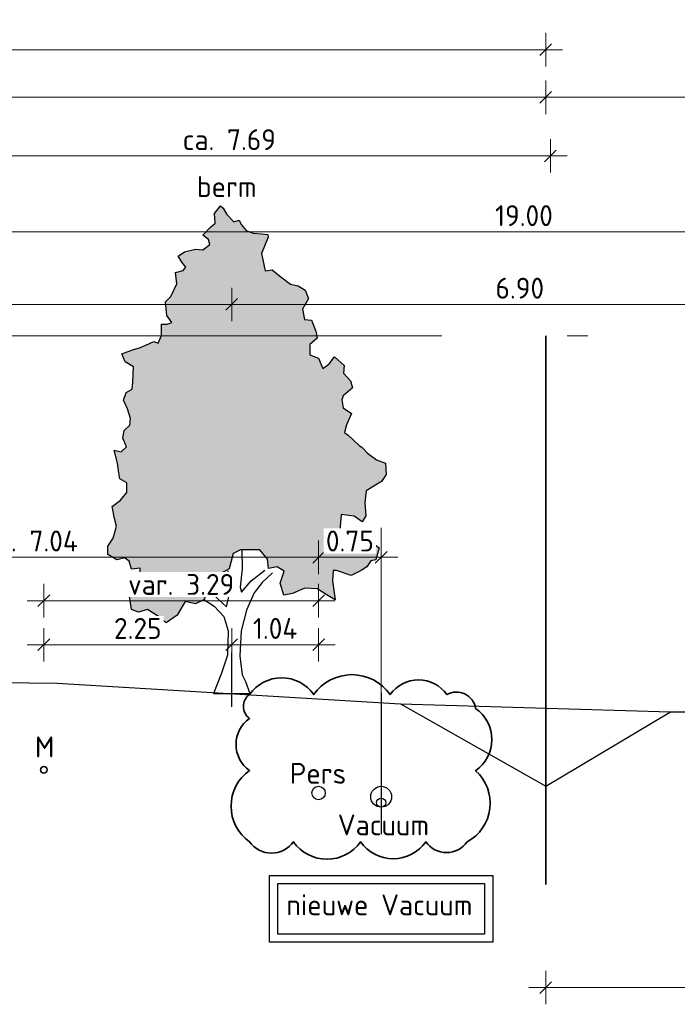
# Model space of a CAD drawing. Header units: metres. Extents: x 149234 to 159511, y 484155 to 486733.
# Tile 91 of 92: x 159437 to 159445, y 484429 to 484440. Entities that reach past the tile are written whole.
import ezdxf

# ---------------------------------------------------------------- set-up
doc = ezdxf.new("R2010")
doc.units = ezdxf.units.M
doc.linetypes.add('AL-NAP_LIJN', pattern=[15.25, 12, -1.5, 0.25, -1.5])
doc.linetypes.add('AM-AS', pattern=[16, 10, -2, 2, -2])
doc.layers.get('0').update_dxf_attribs({"lineweight": 25})
doc.layers.get('Defpoints').update_dxf_attribs({"color": 211, "lineweight": 25})
for name, color, linetype, lineweight in [('N-WE-AM-AS_WEG_GEBIEDSONTSLUITINGSWEG-G', 10, 'AM-AS', 18), ('N-WE-GR-BOOM-1e-A', 90, 'Continuous', 25), ('N-WE-GR-BOOM-1e-SD', 90, 'Continuous', 25), ('N-WE-KG-GRENS_PERCEEL-G', 150, 'KG-PERCEEL', 35), ('N-WE-VH-KANTVERHARDING-G', 7, 'Continuous', 30), ('X-XX-AL-M', 7, 'Continuous', 18), ('X-XX-AL-NAP-G', 7, 'AL-NAP_LIJN', 18), ('X-XX-AL-PROFIEL-B-G', 7, 'Continuous', 25), ('X-XX-AL-PROFIEL-N-G', 7, 'Continuous', 35), ('X-XX-AL-PROFIELEN_NIEUWE-G', 7, 'Continuous', 35), ('X-XX-AL-REFERENTIE-S', 7, 'Continuous', 25), ('X-XX-AL-T25', 7, 'Continuous', 25)]:
    doc.layers.add(name, color=color, linetype=linetype, lineweight=lineweight)
doc.layers.add('N-WE-GR-BOOM-MEERSTAMMINGE BOOM-SD', color=7, linetype='Continuous', lineweight=30, true_color=0x5f7f00)
doc.layers.add('N-WE-RI-VACUUMLEIDING-G', color=1, linetype='RI-VACUUM', lineweight=35, true_color=0xff0000)
doc.layers.add('X-XX-AL-RAAKVLAK-BOOM-KL-Opmerkingen-G', color=7, linetype='Continuous', lineweight=35, true_color=0xff2e2e, transparency=0.5)
doc.styles.add('NLCS-ISO-M100-T25', font='NLCS-ISO.ttf')
doc.styles.get("Standard").update_dxf_attribs({"font": 'NLCS-ISO.ttf'})
doc.linetypes.add('KG-PERCEEL', pattern='A,5.5,-2,["P",Standard,S=1.8,R=0,X=-0.5,Y=-0.9],-2,5.5,-2,[5,NLCS.shx,S=0.75,R=0,X=0,Y=0],-2', length=19)
doc.linetypes.add('RI-VACUUM', pattern='A,7,-2,["V",Standard,S=1.8,R=0,X=-0.5,Y=-0.9],-2,7,-2,[102,NLCS.shx,S=1,R=180,X=0,Y=0],-2', length=22)
doc.dimstyles.new('NLCS-M100-T25-SCHRAP-X_L2_H1', dxfattribs={"dimscale": 0.1, "dimtxt": 2.5, "dimasz": 1.4, "dimexe": 2, "dimexo": 2, "dimgap": 0.7, "dimtad": 1, "dimzin": 0, "dimdsep": 46, "dimtxsty": 'NLCS-ISO-M100-T25', "dimblk": 'OBLIQUE', "dimcen": 0, "dimdle": 2, "dimclrd": 256, "dimclre": 256, "dimclrt": 256, "dimadec": 1, "dimazin": 0, "dimtfac": 1, "dimtofl": 0, "dimtmove": 1, "dimatfit": 0, "dimldrblk": 'OBLIQUE', "dimfxl": 2, "dimfxlon": 1, "dimtfill": 1, "dimtfillclr": 254, "dimtolj": 1, "dimtzin": 0, "dimlwd": 18, "dimlwe": 18, "dimarcsym": 0})

# ---------------------------------------------------------------- blocks, each defined once
blk = doc.blocks.new('_Oblique')
at = {"color": 0, "linetype": 'ByBlock', "lineweight": -2}
blk.add_line((-0.5, -0.5), (0.5, 0.5), dxfattribs=at)
blk = doc.blocks.new('*D249')
at = {"layer": 'Defpoints', "color": 0, "transparency": 16777216}
for p in [(159443.5238308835, 484439.4165336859), (159425.4838308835, 484436.5593473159), (159443.5238308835, 484436.559347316)]:
    blk.add_point(p, dxfattribs=at)
at = {"layer": 'X-XX-AL-M', "linetype": 'Continuous', "lineweight": 18, "transparency": 16777216}
for p, q in [((159425.4838308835, 484439.2165336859), (159425.4838308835, 484439.6165336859)), ((159443.5238308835, 484439.2165336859), (159443.5238308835, 484439.6165336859)), ((159425.2838308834, 484439.4165336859), (159443.7238308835, 484439.4165336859))]:
    blk.add_line(p, q, dxfattribs=at)
at = {"layer": 'X-XX-AL-M', "lineweight": 18, "transparency": 16777216, "xscale": 0.14, "yscale": 0.14, "zscale": 0.14, "rotation": 180}
blk.add_blockref('_Oblique', (159425.4838308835, 484439.4165336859), dxfattribs=at)
at = {"layer": 'X-XX-AL-M', "lineweight": 18, "transparency": 16777216, "xscale": 0.14, "yscale": 0.14, "zscale": 0.14}
blk.add_blockref('_Oblique', (159443.5238308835, 484439.4165336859), dxfattribs=at)
at = {"layer": 'X-XX-AL-M', "transparency": 16777216, "insert": (159434.5038308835, 484439.6365336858), "char_height": 0.25, "attachment_point": 5, "style": 'NLCS-ISO-M100-T25', "bg_fill": 3, "box_fill_scale": 1.1, "bg_fill_color": 256, "bg_fill_true_color": 13158600, "bg_fill_transparency": 0}
blk.add_mtext('\\A1;var. 18.04 (RVB)', dxfattribs=at)
blk = doc.blocks.new('*D254')
at = {"layer": 'Defpoints', "color": 0, "transparency": 16777216}
for p in [(159443.5809361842, 484438.7150421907), (159435.8888308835, 484432.4271799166), (159443.5809361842, 484432.154610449)]:
    blk.add_point(p, dxfattribs=at)
at = {"layer": 'X-XX-AL-M', "linetype": 'Continuous', "lineweight": 18, "transparency": 16777216}
for p, q in [((159435.8888308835, 484438.5150421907), (159435.8888308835, 484438.9150421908)), ((159443.5809361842, 484438.5150421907), (159443.5809361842, 484438.9150421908)), ((159435.6888308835, 484438.7150421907), (159443.7809361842, 484438.7150421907))]:
    blk.add_line(p, q, dxfattribs=at)
at = {"layer": 'X-XX-AL-M', "lineweight": 18, "transparency": 16777216, "xscale": 0.14, "yscale": 0.14, "zscale": 0.14, "rotation": 180}
blk.add_blockref('_Oblique', (159435.8888308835, 484438.7150421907), dxfattribs=at)
at = {"layer": 'X-XX-AL-M', "lineweight": 18, "transparency": 16777216, "xscale": 0.14, "yscale": 0.14, "zscale": 0.14}
blk.add_blockref('_Oblique', (159443.5809361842, 484438.7150421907), dxfattribs=at)
at = {"layer": 'X-XX-AL-M', "transparency": 16777216, "insert": (159439.7348835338, 484438.9100421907), "char_height": 0.25, "attachment_point": 5, "style": 'NLCS-ISO-M100-T25', "bg_fill": 3, "box_fill_scale": 1.1, "bg_fill_color": 256, "bg_fill_true_color": 13158600, "bg_fill_transparency": 0}
blk.add_mtext('\\A1;ca. 7.69', dxfattribs=at)
blk = doc.blocks.new('*D238')
at = {"layer": 'Defpoints', "color": 0, "transparency": 16777216}
for p in [(159443.5238308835, 484439.9868107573), (159416.4238308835, 484436.5593473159), (159443.5238308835, 484436.559347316)]:
    blk.add_point(p, dxfattribs=at)
at = {"layer": 'X-XX-AL-M', "linetype": 'Continuous', "lineweight": 18, "transparency": 16777216}
for p, q in [((159416.4238308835, 484439.7868107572), (159416.4238308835, 484440.1868107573)), ((159443.5238308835, 484439.7868107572), (159443.5238308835, 484440.1868107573)), ((159416.2238308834, 484439.9868107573), (159443.7238308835, 484439.9868107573))]:
    blk.add_line(p, q, dxfattribs=at)
at = {"layer": 'X-XX-AL-M', "lineweight": 18, "transparency": 16777216, "xscale": 0.14, "yscale": 0.14, "zscale": 0.14, "rotation": 180}
blk.add_blockref('_Oblique', (159416.4238308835, 484439.9868107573), dxfattribs=at)
at = {"layer": 'X-XX-AL-M', "lineweight": 18, "transparency": 16777216, "xscale": 0.14, "yscale": 0.14, "zscale": 0.14}
blk.add_blockref('_Oblique', (159443.5238308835, 484439.9868107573), dxfattribs=at)
at = {"layer": 'X-XX-AL-M', "transparency": 16777216, "insert": (159429.9738308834, 484440.1818107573), "char_height": 0.25, "attachment_point": 5, "style": 'NLCS-ISO-M100-T25', "bg_fill": 3, "box_fill_scale": 1.1, "bg_fill_color": 256, "bg_fill_true_color": 13158600, "bg_fill_transparency": 0}
blk.add_mtext('\\A1;27.10', dxfattribs=at)
blk = doc.blocks.new('*D256')
at = {"layer": 'Defpoints', "color": 0, "transparency": 16777216}
for p in [(159433.7638308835, 484436.2271799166), (159440.8038308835, 484433.9101878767), (159440.8038308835, 484431.0093473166)]:
    blk.add_point(p, dxfattribs=at)
at = {"layer": 'X-XX-AL-M', "linetype": 'Continuous', "lineweight": 18, "transparency": 16777216}
for p, q in [((159433.7638308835, 484434.1101878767), (159433.7638308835, 484433.7101878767)), ((159440.8038308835, 484433.7101878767), (159440.8038308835, 484434.1101878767)), ((159433.5638308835, 484433.9101878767), (159441.0038308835, 484433.9101878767))]:
    blk.add_line(p, q, dxfattribs=at)
at = {"layer": 'X-XX-AL-M', "lineweight": 18, "transparency": 16777216, "xscale": 0.14, "yscale": 0.14, "zscale": 0.14, "rotation": 180}
blk.add_blockref('_Oblique', (159433.7638308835, 484433.9101878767), dxfattribs=at)
at = {"layer": 'X-XX-AL-M', "lineweight": 18, "transparency": 16777216, "xscale": 0.14, "yscale": 0.14, "zscale": 0.14}
blk.add_blockref('_Oblique', (159440.8038308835, 484433.9101878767), dxfattribs=at)
at = {"layer": 'X-XX-AL-M', "transparency": 16777216, "insert": (159437.2838308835, 484434.1051878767), "char_height": 0.25, "attachment_point": 5, "style": 'NLCS-ISO-M100-T25', "bg_fill": 3, "box_fill_scale": 1.1, "bg_fill_color": 256, "bg_fill_true_color": 13158600, "bg_fill_transparency": 0}
blk.add_mtext('\\A1;var. 7.04', dxfattribs=at)
blk = doc.blocks.new('*D257')
at = {"layer": 'Defpoints', "color": 0, "transparency": 16777216}
for p in [(159441.5538308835, 484431.4397168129), (159440.8038308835, 484431.0093473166)]:
    blk.add_point(p, dxfattribs=at)
at = {"layer": 'X-XX-AL-M', "linetype": 'Continuous', "lineweight": 18, "transparency": 16777216}
for p, q in [((159440.8038308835, 484433.7101878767), (159440.8038308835, 484434.1101878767)), ((159441.5538308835, 484433.7101878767), (159441.5538308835, 484434.1101878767)), ((159440.6038308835, 484433.9101878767), (159441.7538308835, 484433.9101878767))]:
    blk.add_line(p, q, dxfattribs=at)
at = {"layer": 'X-XX-AL-M', "lineweight": 18, "transparency": 16777216, "xscale": 0.14, "yscale": 0.14, "zscale": 0.14, "rotation": 180}
blk.add_blockref('_Oblique', (159440.8038308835, 484433.9101878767), dxfattribs=at)
at = {"layer": 'X-XX-AL-M', "lineweight": 18, "transparency": 16777216, "xscale": 0.14, "yscale": 0.14, "zscale": 0.14}
blk.add_blockref('_Oblique', (159441.5538308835, 484433.9101878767), dxfattribs=at)
at = {"layer": 'X-XX-AL-M', "transparency": 16777216, "insert": (159441.1788308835, 484434.1051878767), "char_height": 0.25, "attachment_point": 5, "style": 'NLCS-ISO-M100-T25', "bg_fill": 3, "box_fill_scale": 1.1, "bg_fill_color": 256, "bg_fill_true_color": 13158600, "bg_fill_transparency": 0}
blk.add_mtext('\\A1;0.75', dxfattribs=at)
at = {"layer": 'Defpoints', "color": 0, "transparency": 16777216}
blk.add_point((159441.5538308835, 484433.9101878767), dxfattribs=at)
blk = doc.blocks.new('*D262')
at = {"layer": 'Defpoints', "color": 0, "transparency": 16777216}
for p in [(159440.8038308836, 484433.390586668), (159437.5138308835, 484431.4067309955), (159440.8038308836, 484431.1687278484)]:
    blk.add_point(p, dxfattribs=at)
at = {"layer": 'X-XX-AL-M', "linetype": 'Continuous', "lineweight": 18, "transparency": 16777216}
for p, q in [((159437.5138308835, 484433.190586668), (159437.5138308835, 484433.5905866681)), ((159440.8038308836, 484433.190586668), (159440.8038308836, 484433.5905866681)), ((159437.3138308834, 484433.390586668), (159441.0038308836, 484433.390586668))]:
    blk.add_line(p, q, dxfattribs=at)
at = {"layer": 'X-XX-AL-M', "lineweight": 18, "transparency": 16777216, "xscale": 0.14, "yscale": 0.14, "zscale": 0.14, "rotation": 180}
blk.add_blockref('_Oblique', (159437.5138308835, 484433.390586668), dxfattribs=at)
at = {"layer": 'X-XX-AL-M', "lineweight": 18, "transparency": 16777216, "xscale": 0.14, "yscale": 0.14, "zscale": 0.14}
blk.add_blockref('_Oblique', (159440.8038308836, 484433.390586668), dxfattribs=at)
at = {"layer": 'X-XX-AL-M', "transparency": 16777216, "insert": (159439.1588308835, 484433.5855866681), "char_height": 0.25, "attachment_point": 5, "style": 'NLCS-ISO-M100-T25', "bg_fill": 3, "box_fill_scale": 1.1, "bg_fill_color": 256, "bg_fill_true_color": 13158600, "bg_fill_transparency": 0}
blk.add_mtext('\\A1;var. 3.29', dxfattribs=at)
blk = doc.blocks.new('*D317')
at = {"layer": 'Defpoints', "color": 0, "transparency": 16777216}
for p in [(159443.5238308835, 484429.9923252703), (159452.7638308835, 484429.9923252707), (159452.7638308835, 484428.7590324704)]:
    blk.add_point(p, dxfattribs=at)
at = {"layer": 'N-WE-RI-VACUUMLEIDING-G', "linetype": 'Continuous', "lineweight": 18, "transparency": 16777216}
for p, q in [((159443.5238308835, 484428.9590324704), (159443.5238308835, 484428.5590324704)), ((159452.7638308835, 484428.9590324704), (159452.7638308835, 484428.5590324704)), ((159443.3238308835, 484428.7590324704), (159452.9638308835, 484428.7590324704))]:
    blk.add_line(p, q, dxfattribs=at)
at = {"layer": 'N-WE-RI-VACUUMLEIDING-G', "lineweight": 18, "transparency": 16777216, "xscale": 0.14, "yscale": 0.14, "zscale": 0.14, "rotation": 180}
blk.add_blockref('_Oblique', (159443.5238308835, 484428.7590324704), dxfattribs=at)
at = {"layer": 'N-WE-RI-VACUUMLEIDING-G', "lineweight": 18, "transparency": 16777216, "xscale": 0.14, "yscale": 0.14, "zscale": 0.14}
blk.add_blockref('_Oblique', (159452.7638308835, 484428.7590324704), dxfattribs=at)
at = {"layer": 'N-WE-RI-VACUUMLEIDING-G', "transparency": 16777216, "insert": (159448.1438308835, 484428.9915324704), "char_height": 0.25, "attachment_point": 5, "style": 'NLCS-ISO-M100-T25', "bg_fill": 3, "box_fill_scale": 1.1, "bg_fill_color": 256, "bg_fill_true_color": 13158600, "bg_fill_transparency": 0}
blk.add_mtext('\\A1;Grond aankoop', dxfattribs=at)
blk = doc.blocks.new('*D316')
at = {"layer": 'Defpoints', "color": 0, "transparency": 16777216}
for p in [(159452.7638308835, 484439.4165336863), (159443.5238308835, 484436.559347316), (159452.7638308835, 484436.5593473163)]:
    blk.add_point(p, dxfattribs=at)
at = {"layer": 'X-XX-AL-PROFIELEN_NIEUWE-G', "linetype": 'Continuous', "lineweight": 18, "transparency": 16777216}
for p, q in [((159443.5238308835, 484439.2165336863), (159443.5238308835, 484439.6165336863)), ((159452.7638308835, 484439.2165336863), (159452.7638308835, 484439.6165336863)), ((159443.3238308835, 484439.4165336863), (159452.9638308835, 484439.4165336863))]:
    blk.add_line(p, q, dxfattribs=at)
at = {"layer": 'X-XX-AL-PROFIELEN_NIEUWE-G', "lineweight": 18, "transparency": 16777216, "xscale": 0.14, "yscale": 0.14, "zscale": 0.14, "rotation": 180}
blk.add_blockref('_Oblique', (159443.5238308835, 484439.4165336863), dxfattribs=at)
at = {"layer": 'X-XX-AL-PROFIELEN_NIEUWE-G', "lineweight": 18, "transparency": 16777216, "xscale": 0.14, "yscale": 0.14, "zscale": 0.14}
blk.add_blockref('_Oblique', (159452.7638308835, 484439.4165336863), dxfattribs=at)
at = {"layer": 'X-XX-AL-PROFIELEN_NIEUWE-G', "transparency": 16777216, "insert": (159448.1438308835, 484439.6115336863), "char_height": 0.25, "attachment_point": 5, "style": 'NLCS-ISO-M100-T25', "bg_fill": 3, "box_fill_scale": 1.1, "bg_fill_color": 256, "bg_fill_true_color": 13158600, "bg_fill_transparency": 0}
blk.add_mtext('\\A1;var. 9.24', dxfattribs=at)
blk = doc.blocks.new('*D318')
at = {"layer": 'Defpoints', "color": 0, "transparency": 16777216}
for p in [(159452.7638308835, 484437.8056865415), (159433.7638308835, 484436.5593473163), (159452.7638308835, 484436.5593473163)]:
    blk.add_point(p, dxfattribs=at)
at = {"layer": 'X-XX-AL-M', "linetype": 'Continuous', "lineweight": 18, "transparency": 16777216}
for p, q in [((159433.7638308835, 484437.6056865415), (159433.7638308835, 484438.0056865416)), ((159452.7638308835, 484437.6056865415), (159452.7638308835, 484438.0056865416)), ((159433.5638308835, 484437.8056865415), (159452.9638308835, 484437.8056865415))]:
    blk.add_line(p, q, dxfattribs=at)
at = {"layer": 'X-XX-AL-M', "lineweight": 18, "transparency": 16777216, "xscale": 0.14, "yscale": 0.14, "zscale": 0.14, "rotation": 180}
blk.add_blockref('_Oblique', (159433.7638308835, 484437.8056865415), dxfattribs=at)
at = {"layer": 'X-XX-AL-M', "lineweight": 18, "transparency": 16777216, "xscale": 0.14, "yscale": 0.14, "zscale": 0.14}
blk.add_blockref('_Oblique', (159452.7638308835, 484437.8056865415), dxfattribs=at)
at = {"layer": 'X-XX-AL-M', "transparency": 16777216, "insert": (159443.2638308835, 484438.0006865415), "char_height": 0.25, "attachment_point": 5, "style": 'NLCS-ISO-M100-T25', "bg_fill": 3, "box_fill_scale": 1.1, "bg_fill_color": 256, "bg_fill_true_color": 13158600, "bg_fill_transparency": 0}
blk.add_mtext('\\A1;19.00', dxfattribs=at)
blk = doc.blocks.new('SGR-BOOM_S01_V_ZIJ-D')
at = {"layer": 'N-WE-GR-BOOM-1e-A', "transparency": 33554585}
h = blk.add_hatch(color=256, dxfattribs=at)
h.dxf.hatch_style = 1
h.set_gradient(color1=(88, 186, 72), tint=1)
h.paths.add_polyline_path([(-1.055560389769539, 11.49581956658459), (-0.8744895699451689, 11.67974851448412), (-0.7916092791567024, 11.62152296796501), (-0.6844891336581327, 11.47517542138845), (-0.4770118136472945, 11.29428899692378), (-0.3124959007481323, 11.33678941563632), (-0.2527951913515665, 11.23128272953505), (-0.1045114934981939, 11.09114496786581), (0.102043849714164, 11.02800040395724), (0.3494400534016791, 11.01227527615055), (0.5380114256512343, 10.99020206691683), (0.5561336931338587, 10.93146943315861), (0.3531740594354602, 10.53542074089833), (0.4623686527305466, 10.12415400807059), (0.6682325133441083, 10.14931583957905), (0.8930945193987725, 10.00389026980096), (1.22438518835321, 9.800423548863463), (1.454304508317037, 9.761011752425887), (1.661136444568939, 9.662544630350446), (1.76283048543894, 9.457280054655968), (1.582266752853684, 9.20859308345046), (1.64307383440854, 8.9617961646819), (1.849306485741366, 8.939861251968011), (1.975009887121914, 8.675910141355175), (2.017510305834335, 8.511394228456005), (1.794953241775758, 8.362465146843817), (1.796889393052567, 8.11520723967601), (2.06245396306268, 8.034862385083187), (2.188019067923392, 7.788572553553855), (2.375576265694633, 7.896015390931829), (2.539124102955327, 8.062144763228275), (2.829205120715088, 7.858355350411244), (2.807131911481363, 7.669783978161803), (3.014609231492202, 7.488897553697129), (3.08065802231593, 7.324566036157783), (2.793665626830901, 7.13392021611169), (2.753239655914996, 7.033516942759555), (2.795924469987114, 6.84545265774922), (3.044288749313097, 6.706098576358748), (2.899231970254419, 6.434139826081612), (2.841790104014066, 6.251178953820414), (2.942377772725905, 6.187204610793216), (3.273991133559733, 5.942528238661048), (3.356733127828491, 5.901963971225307), (3.52267810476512, 5.761964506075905), (3.794775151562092, 5.599246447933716), (4.06033972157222, 5.518901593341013), (4.086008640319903, 5.24827970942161), (3.94012208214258, 5.082288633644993), (3.488567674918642, 4.855029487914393), (3.449616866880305, 4.566239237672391), (3.475608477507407, 4.254407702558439), (3.37074717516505, 4.112287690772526), (3.122382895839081, 4.251641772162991), (2.733512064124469, 4.289808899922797), (2.695344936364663, 3.900938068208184), (2.902361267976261, 3.778922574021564), (3.067061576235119, 3.797874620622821), (3.315794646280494, 3.611423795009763), (3.481739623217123, 3.471424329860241), (3.769561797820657, 3.556102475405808), (3.870149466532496, 3.49212813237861), (3.772327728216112, 3.202876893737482), (3.625288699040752, 3.184063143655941), (3.502812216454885, 3.035917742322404), (3.338618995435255, 2.952207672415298), (3.033458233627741, 2.826181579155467), (2.59684527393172, 2.946399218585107), (2.496764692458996, 2.945615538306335), (2.475152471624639, 2.698173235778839), (2.561121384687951, 2.245512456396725), (2.336582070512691, 2.349728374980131), (2.023275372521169, 2.512123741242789), (1.652250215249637, 2.526880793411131), (1.282331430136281, 2.400347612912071), (1.017734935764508, 2.357063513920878), (0.9095084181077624, 2.644701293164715), (1.030878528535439, 2.93413692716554), (0.8240004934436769, 3.038491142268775), (0.559403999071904, 2.995207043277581), (0.5341038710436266, 3.218732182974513), (0.3027093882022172, 3.446530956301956), (-0.2742257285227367, 3.442013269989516), (-0.4972898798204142, 3.35784221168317), (-0.6180146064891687, 2.985987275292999), (-0.9055140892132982, 2.860099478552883), (-1.19347456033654, 2.793082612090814), (-1.315351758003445, 2.568405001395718), (-1.354118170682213, 2.256066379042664), (-1.624140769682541, 2.153865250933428), (-1.930730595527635, 2.210339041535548), (-2.175406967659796, 1.878725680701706), (-2.503655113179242, 1.693644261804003), (-2.669461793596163, 1.815982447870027), (-3.065510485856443, 2.018942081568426), (-3.32992258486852, 1.952109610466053), (-3.53647792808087, 2.015254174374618), (-3.622124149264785, 2.426705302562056), (-3.376157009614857, 2.593480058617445), (-3.277828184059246, 2.817973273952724), (-3.2793033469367, 3.006360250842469), (-3.544038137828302, 2.980737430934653), (-3.61027132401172, 3.168617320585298), (-3.752206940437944, 3.249930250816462), (-3.981480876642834, 3.206922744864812), (-4.24736813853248, 3.328477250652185), (-4.248981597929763, 3.534525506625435), (-4.085618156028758, 3.72420325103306), (-3.987796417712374, 4.013454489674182), (-4.048096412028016, 4.195493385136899), (-4.115113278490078, 4.483453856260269), (-3.869007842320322, 4.632567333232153), (-3.682049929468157, 4.816542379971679), (-3.683847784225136, 5.046139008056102), (-3.890679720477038, 5.144606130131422), (-3.933364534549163, 5.332670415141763), (-3.958341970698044, 5.514985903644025), (-4.060865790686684, 5.826218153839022), (-3.854494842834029, 5.786621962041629), (-3.690624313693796, 5.911541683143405), (-3.798205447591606, 6.116760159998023), (-3.758424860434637, 6.299582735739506), (-3.594554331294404, 6.424502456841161), (-3.572296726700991, 6.58952545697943), (-3.656513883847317, 6.818476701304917), (-3.781756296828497, 7.023556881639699), (-3.700766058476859, 7.206702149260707), (-3.518911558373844, 7.290550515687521), (-3.496653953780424, 7.45557351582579), (-3.481896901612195, 7.82659867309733), (-3.730122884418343, 7.948291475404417), (-3.831678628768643, 8.135894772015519), (-3.485123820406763, 8.238695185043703), (-3.297059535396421, 8.281379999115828), (-3.115066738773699, 8.347567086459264), (-2.868454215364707, 8.4319225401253), (-2.7445025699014, 8.39168096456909), (-2.639963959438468, 8.57501062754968), (-2.642084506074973, 8.84581690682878), (-2.477245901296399, 8.847107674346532), (-2.33627836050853, 8.889423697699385), (-2.47885936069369, 9.053155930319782), (-2.522650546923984, 9.382510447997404), (-2.358780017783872, 9.507430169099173), (-2.178677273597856, 9.814988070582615), (-2.22200747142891, 10.0854716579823), (-1.992733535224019, 10.12847916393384), (-1.910959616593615, 10.21154385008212), (-2.035556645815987, 10.33420472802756), (-2.142630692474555, 10.47466518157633), (-1.955073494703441, 10.58210801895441), (-1.625857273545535, 10.6435604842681), (-1.402009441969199, 10.62765096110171), (-1.196929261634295, 10.75289337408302), (-1.239106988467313, 10.87619963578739), (-1.404729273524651, 10.97498944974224), (-1.176607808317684, 11.16517428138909), (-1.036101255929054, 11.26636123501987)])
at = {"lineweight": 30}
for p, q in [((-0.2330160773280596, 3.44233596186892), (-0.2294664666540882, 2.98902979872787)), ((-0.5729326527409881, 2.49179415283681), (-0.6412402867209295, 2.944593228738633)), ((-0.2294664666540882, 2.98902979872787), (-0.2849260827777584, 2.552923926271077)), ((0.04359865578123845, 2.702682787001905), (0.4537590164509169, 2.953167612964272)), ((0.6838627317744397, 2.890207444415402), (0.3735985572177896, 2.66405467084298)), ((-0.2427483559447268, 2.429617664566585), (0.04359865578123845, 2.702682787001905)), ((0.3735985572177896, 2.66405467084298), (0.1282768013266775, 2.414860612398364)), ((-1.314383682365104, 2.444776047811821), (-1.09002876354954, 2.364108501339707)), ((-1.09002876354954, 2.364108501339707), (-0.6933346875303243, 2.078729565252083)), ((-0.6933346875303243, 2.078729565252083), (-0.5729326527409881, 2.49179415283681)), ((-0.2849260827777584, 2.552923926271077), (-0.2427483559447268, 2.429617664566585)), ((0.1282768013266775, 2.414860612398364), (-0.09809290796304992, 2.000966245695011)), ((-1.377666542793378, 2.255881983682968), (-1.064359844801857, 2.093486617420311)), ((-1.064359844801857, 2.093486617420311), (-0.7739561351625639, 1.848487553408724)), ((-0.09809290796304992, 2.000966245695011), (-0.2590592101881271, 1.505159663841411)), ((-0.7739561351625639, 1.848487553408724), (-0.6476073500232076, 1.50211714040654)), ((-0.6476073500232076, 1.50211714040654), (-0.6666380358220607, 0.924997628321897)), ((-0.2590592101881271, 1.505159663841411), (-0.2955667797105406, 0.904353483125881)), ((-0.6666380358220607, 0.924997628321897), (-0.8457266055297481, 0.487923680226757)), ((-0.2955667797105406, 0.904353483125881), (-0.2272591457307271, 0.4515544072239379)), ((-0.8457266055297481, 0.487923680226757), (-1.080447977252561, 0)), ((-0.2272591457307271, 0.4515544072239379), (-0.1258877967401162, 0.2874994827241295)), ((-0.1258877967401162, 0.2874994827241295), (0, 0)), ((-1.080447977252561, 0), (0, 0))]:
    blk.add_line(p, q, dxfattribs=at)
at = {"lineweight": 30, "flags": 128}
blk.add_lwpolyline([(-1.055560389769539, 11.49581956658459), (-0.8744895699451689, 11.67974851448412), (-0.7916092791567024, 11.62152296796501), (-0.6844891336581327, 11.47517542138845), (-0.4770118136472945, 11.29428899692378), (-0.3124959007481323, 11.33678941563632), (-0.2527951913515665, 11.23128272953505), (-0.1045114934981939, 11.09114496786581), (0.102043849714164, 11.02800040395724), (0.3494400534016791, 11.01227527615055), (0.5380114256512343, 10.99020206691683), (0.5561336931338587, 10.93146943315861), (0.3531740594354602, 10.53542074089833), (0.4623686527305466, 10.12415400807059), (0.6682325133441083, 10.14931583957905), (0.8930945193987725, 10.00389026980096), (1.22438518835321, 9.800423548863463), (1.454304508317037, 9.761011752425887), (1.661136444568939, 9.662544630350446), (1.76283048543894, 9.457280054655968), (1.582266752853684, 9.20859308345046), (1.64307383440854, 8.9617961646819), (1.849306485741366, 8.939861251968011), (1.975009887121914, 8.675910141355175), (2.017510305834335, 8.511394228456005), (1.794953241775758, 8.362465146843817), (1.796889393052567, 8.11520723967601), (2.06245396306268, 8.034862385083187), (2.188019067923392, 7.788572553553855), (2.375576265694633, 7.896015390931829), (2.539124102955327, 8.062144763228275), (2.829205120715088, 7.858355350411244), (2.807131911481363, 7.669783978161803), (3.014609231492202, 7.488897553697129), (3.08065802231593, 7.324566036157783), (2.793665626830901, 7.13392021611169), (2.753239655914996, 7.033516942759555), (2.795924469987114, 6.84545265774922), (3.044288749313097, 6.706098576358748), (2.899231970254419, 6.434139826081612), (2.841790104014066, 6.251178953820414), (2.942377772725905, 6.187204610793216), (3.273991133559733, 5.942528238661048), (3.356733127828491, 5.901963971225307), (3.52267810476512, 5.761964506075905), (3.794775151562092, 5.599246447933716), (4.06033972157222, 5.518901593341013), (4.086008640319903, 5.24827970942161), (3.94012208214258, 5.082288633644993), (3.488567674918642, 4.855029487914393), (3.449616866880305, 4.566239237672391), (3.475608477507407, 4.254407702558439), (3.37074717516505, 4.112287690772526), (3.122382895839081, 4.251641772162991), (2.733512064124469, 4.289808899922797), (2.695344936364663, 3.900938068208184), (2.902361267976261, 3.778922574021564), (3.067061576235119, 3.797874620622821), (3.315794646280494, 3.611423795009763), (3.481739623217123, 3.471424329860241), (3.769561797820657, 3.556102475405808), (3.870149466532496, 3.49212813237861), (3.772327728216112, 3.202876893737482), (3.625288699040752, 3.184063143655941), (3.502812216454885, 3.035917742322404), (3.338618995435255, 2.952207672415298), (3.033458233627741, 2.826181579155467), (2.59684527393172, 2.946399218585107), (2.496764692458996, 2.945615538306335), (2.475152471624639, 2.698173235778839), (2.561121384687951, 2.245512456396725), (2.336582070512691, 2.349728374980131), (2.023275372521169, 2.512123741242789), (1.652250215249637, 2.526880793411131), (1.282331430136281, 2.400347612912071), (1.017734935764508, 2.357063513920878), (0.9095084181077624, 2.644701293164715), (1.030878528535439, 2.93413692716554), (0.8240004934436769, 3.038491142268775), (0.559403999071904, 2.995207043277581), (0.5341038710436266, 3.218732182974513), (0.3027093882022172, 3.446530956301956), (-0.2742257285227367, 3.442013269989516), (-0.4972898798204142, 3.35784221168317), (-0.6180146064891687, 2.985987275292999), (-0.9055140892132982, 2.860099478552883), (-1.19347456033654, 2.793082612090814), (-1.315351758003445, 2.568405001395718), (-1.354118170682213, 2.256066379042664), (-1.624140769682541, 2.153865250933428), (-1.930730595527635, 2.210339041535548), (-2.175406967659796, 1.878725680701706), (-2.503655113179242, 1.693644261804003), (-2.669461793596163, 1.815982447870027), (-3.065510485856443, 2.018942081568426), (-3.32992258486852, 1.952109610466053), (-3.53647792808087, 2.015254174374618), (-3.622124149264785, 2.426705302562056), (-3.376157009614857, 2.593480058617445), (-3.277828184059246, 2.817973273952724), (-3.2793033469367, 3.006360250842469), (-3.544038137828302, 2.980737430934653), (-3.61027132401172, 3.168617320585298), (-3.752206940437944, 3.249930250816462), (-3.981480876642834, 3.206922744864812), (-4.24736813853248, 3.328477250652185), (-4.248981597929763, 3.534525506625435), (-4.085618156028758, 3.72420325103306), (-3.987796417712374, 4.013454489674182), (-4.048096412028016, 4.195493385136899), (-4.115113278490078, 4.483453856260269), (-3.869007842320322, 4.632567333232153), (-3.682049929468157, 4.816542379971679), (-3.683847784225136, 5.046139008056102), (-3.890679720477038, 5.144606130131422), (-3.933364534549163, 5.332670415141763), (-3.958341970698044, 5.514985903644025), (-4.060865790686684, 5.826218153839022), (-3.854494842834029, 5.786621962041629), (-3.690624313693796, 5.911541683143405), (-3.798205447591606, 6.116760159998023), (-3.758424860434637, 6.299582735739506), (-3.594554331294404, 6.424502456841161), (-3.572296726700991, 6.58952545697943), (-3.656513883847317, 6.818476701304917), (-3.781756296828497, 7.023556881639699), (-3.700766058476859, 7.206702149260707), (-3.518911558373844, 7.290550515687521), (-3.496653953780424, 7.45557351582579), (-3.481896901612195, 7.82659867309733), (-3.730122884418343, 7.948291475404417), (-3.831678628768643, 8.135894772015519), (-3.485123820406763, 8.238695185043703), (-3.297059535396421, 8.281379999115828), (-3.115066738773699, 8.347567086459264), (-2.868454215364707, 8.4319225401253), (-2.7445025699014, 8.39168096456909), (-2.639963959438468, 8.57501062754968), (-2.642084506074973, 8.84581690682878), (-2.477245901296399, 8.847107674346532), (-2.33627836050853, 8.889423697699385), (-2.47885936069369, 9.053155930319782), (-2.522650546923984, 9.382510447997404), (-2.358780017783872, 9.507430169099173), (-2.178677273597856, 9.814988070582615), (-2.22200747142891, 10.0854716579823), (-1.992733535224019, 10.12847916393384), (-1.910959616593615, 10.21154385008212), (-2.035556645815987, 10.33420472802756), (-2.142630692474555, 10.47466518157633), (-1.955073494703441, 10.58210801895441), (-1.625857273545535, 10.6435604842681), (-1.402009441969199, 10.62765096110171), (-1.196929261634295, 10.75289337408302), (-1.239106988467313, 10.87619963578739), (-1.404729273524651, 10.97498944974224), (-1.176607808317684, 11.16517428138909), (-1.036101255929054, 11.26636123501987)], close=True, dxfattribs=at)
at = {"layer": 'Defpoints'}
blk.add_line((-0.5402239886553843, -0.3157941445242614), (-0.5402239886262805, 0.9794573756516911), dxfattribs=at)
blk = doc.blocks.new('*D482')
at = {"layer": 'Defpoints', "color": 0, "transparency": 16777216}
for p in [(159433.7638308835, 484438.0056865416), (159433.7638308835, 484436.9369250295), (159439.7638308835, 484432.0957235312)]:
    blk.add_point(p, dxfattribs=at)
at = {"layer": 'N-WE-GR-BOOM-MEERSTAMMINGE BOOM-SD', "linetype": 'Continuous', "lineweight": 18, "transparency": 16777216}
for p, q in [((159433.7638308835, 484437.1369250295), (159433.7638308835, 484436.7369250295)), ((159439.7638308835, 484436.7369250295), (159439.7638308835, 484437.1369250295)), ((159439.9638308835, 484436.9369250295), (159433.5638308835, 484436.9369250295))]:
    blk.add_line(p, q, dxfattribs=at)
at = {"layer": 'N-WE-GR-BOOM-MEERSTAMMINGE BOOM-SD', "lineweight": 18, "transparency": 16777216, "xscale": 0.14, "yscale": 0.14, "zscale": 0.14, "rotation": 180}
blk.add_blockref('_Oblique', (159433.7638308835, 484436.9369250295), dxfattribs=at)
at = {"layer": 'N-WE-GR-BOOM-MEERSTAMMINGE BOOM-SD', "lineweight": 18, "transparency": 16777216, "xscale": 0.14, "yscale": 0.14, "zscale": 0.14}
blk.add_blockref('_Oblique', (159439.7638308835, 484436.9369250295), dxfattribs=at)
at = {"layer": 'N-WE-GR-BOOM-MEERSTAMMINGE BOOM-SD', "transparency": 16777216, "insert": (159436.7638308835, 484437.1319250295), "char_height": 0.25, "attachment_point": 5, "style": 'NLCS-ISO-M100-T25', "bg_fill": 3, "box_fill_scale": 1.1, "bg_fill_color": 256, "bg_fill_true_color": 13158600, "bg_fill_transparency": 0}
blk.add_mtext('\\A1;6.00', dxfattribs=at)
blk = doc.blocks.new('*D485')
at = {"layer": 'Defpoints', "color": 0, "transparency": 16777216}
for p in [(159446.6638308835, 484436.9369250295), (159446.6638308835, 484432.5490760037), (159439.7638308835, 484432.0957235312)]:
    blk.add_point(p, dxfattribs=at)
at = {"layer": 'N-WE-GR-BOOM-MEERSTAMMINGE BOOM-SD', "linetype": 'Continuous', "lineweight": 18, "transparency": 16777216}
for p, q in [((159439.7638308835, 484436.7369250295), (159439.7638308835, 484437.1369250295)), ((159446.6638308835, 484436.7369250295), (159446.6638308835, 484437.1369250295)), ((159439.5638308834, 484436.9369250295), (159446.8638308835, 484436.9369250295))]:
    blk.add_line(p, q, dxfattribs=at)
at = {"layer": 'N-WE-GR-BOOM-MEERSTAMMINGE BOOM-SD', "lineweight": 18, "transparency": 16777216, "xscale": 0.14, "yscale": 0.14, "zscale": 0.14, "rotation": 180}
blk.add_blockref('_Oblique', (159439.7638308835, 484436.9369250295), dxfattribs=at)
at = {"layer": 'N-WE-GR-BOOM-MEERSTAMMINGE BOOM-SD', "lineweight": 18, "transparency": 16777216, "xscale": 0.14, "yscale": 0.14, "zscale": 0.14}
blk.add_blockref('_Oblique', (159446.6638308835, 484436.9369250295), dxfattribs=at)
at = {"layer": 'N-WE-GR-BOOM-MEERSTAMMINGE BOOM-SD', "transparency": 16777216, "insert": (159443.2138308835, 484437.1319250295), "char_height": 0.25, "attachment_point": 5, "style": 'NLCS-ISO-M100-T25', "bg_fill": 3, "box_fill_scale": 1.1, "bg_fill_color": 256, "bg_fill_true_color": 13158600, "bg_fill_transparency": 0}
blk.add_mtext('\\A1;6.90', dxfattribs=at)
blk = doc.blocks.new('*D602')
at = {"layer": 'Defpoints', "color": 0, "transparency": 16777216}
for p in [(159439.7638308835, 484432.8634142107), (159439.7638308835, 484432.0957235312), (159440.8038308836, 484431.1687278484)]:
    blk.add_point(p, dxfattribs=at)
at = {"layer": 'N-WE-GR-BOOM-1e-SD', "linetype": 'Continuous', "lineweight": 18, "transparency": 16777216}
for p, q in [((159439.7638308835, 484432.6634142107), (159439.7638308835, 484433.0634142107)), ((159440.8038308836, 484432.6634142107), (159440.8038308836, 484433.0634142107)), ((159441.0038308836, 484432.8634142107), (159439.5638308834, 484432.8634142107))]:
    blk.add_line(p, q, dxfattribs=at)
at = {"layer": 'N-WE-GR-BOOM-1e-SD', "lineweight": 18, "transparency": 16777216, "xscale": 0.14, "yscale": 0.14, "zscale": 0.14, "rotation": 180}
blk.add_blockref('_Oblique', (159439.7638308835, 484432.8634142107), dxfattribs=at)
at = {"layer": 'N-WE-GR-BOOM-1e-SD', "lineweight": 18, "transparency": 16777216, "xscale": 0.14, "yscale": 0.14, "zscale": 0.14}
blk.add_blockref('_Oblique', (159440.8038308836, 484432.8634142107), dxfattribs=at)
at = {"layer": 'N-WE-GR-BOOM-1e-SD', "transparency": 16777216, "insert": (159440.2838308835, 484433.0584142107), "char_height": 0.25, "attachment_point": 5, "style": 'NLCS-ISO-M100-T25', "bg_fill": 3, "box_fill_scale": 1.1, "bg_fill_color": 256, "bg_fill_true_color": 13158600, "bg_fill_transparency": 0}
blk.add_mtext('\\A1;1.04', dxfattribs=at)
blk = doc.blocks.new('*D603')
at = {"layer": 'Defpoints', "color": 0, "transparency": 16777216}
for p in [(159437.5138308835, 484432.8634142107), (159439.7638308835, 484432.0957235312), (159437.5138308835, 484431.4067309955)]:
    blk.add_point(p, dxfattribs=at)
at = {"layer": 'N-WE-GR-BOOM-1e-SD', "linetype": 'Continuous', "lineweight": 18, "transparency": 16777216}
for p, q in [((159437.5138308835, 484432.6634142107), (159437.5138308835, 484433.0634142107)), ((159439.7638308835, 484432.6634142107), (159439.7638308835, 484433.0634142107)), ((159439.9638308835, 484432.8634142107), (159437.3138308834, 484432.8634142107))]:
    blk.add_line(p, q, dxfattribs=at)
at = {"layer": 'N-WE-GR-BOOM-1e-SD', "lineweight": 18, "transparency": 16777216, "xscale": 0.14, "yscale": 0.14, "zscale": 0.14, "rotation": 180}
blk.add_blockref('_Oblique', (159437.5138308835, 484432.8634142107), dxfattribs=at)
at = {"layer": 'N-WE-GR-BOOM-1e-SD', "lineweight": 18, "transparency": 16777216, "xscale": 0.14, "yscale": 0.14, "zscale": 0.14}
blk.add_blockref('_Oblique', (159439.7638308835, 484432.8634142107), dxfattribs=at)
at = {"layer": 'N-WE-GR-BOOM-1e-SD', "transparency": 16777216, "insert": (159438.6388308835, 484433.0584142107), "char_height": 0.25, "attachment_point": 5, "style": 'NLCS-ISO-M100-T25', "bg_fill": 3, "box_fill_scale": 1.1, "bg_fill_color": 256, "bg_fill_true_color": 13158600, "bg_fill_transparency": 0}
blk.add_mtext('\\A1;2.25', dxfattribs=at)

msp = doc.modelspace()

# ---------------------------------------------------------------- linework, layer by layer
at = {"layer": 'Defpoints', "color": 215, "true_color": 0xa953a0}
msp.add_line((159441.5538308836, 484432.2831051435), (159441.5538308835, 484430.5963284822), dxfattribs=at)
at = {"layer": 'N-WE-AM-AS_WEG_GEBIEDSONTSLUITINGSWEG-G'}
msp.add_line((159441.5538308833, 484434.2626023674), (159441.5538308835, 484430.8143473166), dxfattribs=at)
at = {"layer": 'N-WE-KG-GRENS_PERCEEL-G'}
msp.add_line((159443.5238308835, 484436.559347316), (159443.5238308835, 484429.9923252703), dxfattribs=at)
at = {"layer": 'N-WE-VH-KANTVERHARDING-G'}
msp.add_circle((159441.5538308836, 484431.0437278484), 0.125, dxfattribs=at)
at = {"layer": 'X-XX-AL-NAP-G'}
msp.add_line((159003.2804435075, 484436.5593473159), (159511.0760272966, 484436.5593473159), dxfattribs=at)
at = {"layer": 'X-XX-AL-PROFIEL-B-G', "flags": 128}
msp.add_lwpolyline([(159435.6388308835, 484432.4271799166), (159437.6735651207, 484432.4049889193), (159441.7856899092, 484432.1546104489), (159443.5238308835, 484431.1690422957), (159445.020539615, 484432.0593473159), (159456.3531958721, 484432.0593473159)], dxfattribs=at)
at = {"layer": 'X-XX-AL-PROFIEL-N-G', "color": 4, "true_color": 0x00ffff}
msp.add_circle((159437.5138308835, 484431.3667309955), 0.04, dxfattribs=at)
at = {"layer": 'X-XX-AL-REFERENTIE-S'}
msp.add_line((159441.7856899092, 484432.1546104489), (159445.020539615, 484432.0593473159), dxfattribs=at)
at = {"layer": 'X-XX-AL-T25'}
for points in [[(159440.2177096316, 484430.1029132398), (159442.8899521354, 484430.1029132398), (159442.8899521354, 484429.3010126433), (159440.2177096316, 484429.3010126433)], [(159440.3147428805, 484430.0058799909), (159442.7929188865, 484430.0058799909), (159442.7929188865, 484429.3980458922), (159440.3147428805, 484429.3980458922)]]:
    msp.add_lwpolyline(points, close=True, dxfattribs=at)
at = {"layer": 'X-XX-AL-T25', "color": 217, "lineweight": 30, "true_color": 0x93278f}
for centre, radius in [((159440.8038308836, 484431.0887278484), 0.08), ((159441.5538308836, 484430.9737278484), 0.055)]:
    msp.add_circle(centre, radius, dxfattribs=at)

# ---------------------------------------------------------------- block references
at = {"layer": 'N-WE-GR-BOOM-1e-SD', "xscale": 0.4, "yscale": 0.5, "zscale": 0.5}
msp.add_blockref('SGR-BOOM_S01_V_ZIJ-D', (159439.9799204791, 484432.2777171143), dxfattribs=at)

# ---------------------------------------------------------------- texts
at = {"layer": 'N-WE-RI-VACUUMLEIDING-G', "style": 'NLCS-ISO-M100-T25'}
msp.add_text('Vacuum', height=0.25, dxfattribs=at).set_placement((159441.0336458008, 484430.5820390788))
at = {"layer": 'X-XX-AL-PROFIEL-B-G', "style": 'NLCS-ISO-M100-T25'}
msp.add_text('berm', height=0.25, dxfattribs=at).set_placement((159439.3470897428, 484438.2230015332))
at = {"layer": 'X-XX-AL-PROFIEL-B-G', "color": 251, "true_color": 0x636466, "style": 'NLCS-ISO-M100-T25'}
msp.add_text('M', height=0.25, dxfattribs=at).set_placement((159437.4079468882, 484431.5153495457))
at = {"layer": 'X-XX-AL-PROFIEL-B-G', "color": 251, "true_color": 0x636466, "insert": (159440.4607952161, 484431.1994339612), "char_height": 0.25, "attachment_point": 7, "line_spacing_factor": 0.8, "style": 'NLCS-ISO-M100-T25'}
msp.add_mtext('Pers', dxfattribs=at)
at = {"layer": 'X-XX-AL-T25', "insert": (159440.419925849, 484430.2917847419), "char_height": 0.25, "attachment_point": 1, "style": 'NLCS-ISO-M100-T25'}
msp.add_mtext_dynamic_manual_height_columns('\\Pnieuwe Vacuum', width=4.398207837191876, gutter_width=1.25, heights=[0], dxfattribs=at)

# ---------------------------------------------------------------- next in the draw order: dimensions: what is measured, and where the dimension line sits
at = {"layer": 'N-WE-GR-BOOM-MEERSTAMMINGE BOOM-SD'}
dim = msp.add_linear_dim(base=(159433.7638308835, 484436.9369250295), p1=(159439.7638308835, 484432.0957235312), p2=(159433.7638308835, 484438.0056865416), dimstyle='NLCS-M100-T25-SCHRAP-X_L2_H1', dxfattribs=at)
dim.commit()
dim.dimension.update_dxf_attribs({"geometry": '*D482', "text_midpoint": (159436.7638308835, 484437.1319250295)})
at = {"layer": 'N-WE-RI-VACUUMLEIDING-G'}
dim = msp.add_linear_dim(base=(159452.7638308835, 484428.7590324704), p1=(159443.5238308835, 484429.9923252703), p2=(159452.7638308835, 484429.9923252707), text='Grond aankoop', dimstyle='NLCS-M100-T25-SCHRAP-X_L2_H1', dxfattribs=at)
dim.commit()
dim.dimension.update_dxf_attribs({"geometry": '*D317', "text_midpoint": (159448.1438308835, 484428.9915324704)})
at = {"layer": 'X-XX-AL-PROFIELEN_NIEUWE-G'}
dim = msp.add_linear_dim(base=(159452.7638308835, 484439.4165336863), p1=(159443.5238308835, 484436.559347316), p2=(159452.7638308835, 484436.5593473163), text='var. <>', dimstyle='NLCS-M100-T25-SCHRAP-X_L2_H1', dxfattribs=at)
dim.commit()
dim.dimension.update_dxf_attribs({"geometry": '*D316', "text_midpoint": (159448.1438308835, 484439.6115336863)})

# ---------------------------------------------------------------- next in the draw order: dimensions: what is measured, and where the dimension line sits
at = {"layer": 'N-WE-GR-BOOM-MEERSTAMMINGE BOOM-SD'}
dim = msp.add_linear_dim(base=(159446.6638308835, 484436.9369250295), p1=(159439.7638308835, 484432.0957235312), p2=(159446.6638308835, 484432.5490760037), dimstyle='NLCS-M100-T25-SCHRAP-X_L2_H1', dxfattribs=at)
dim.commit()
dim.dimension.update_dxf_attribs({"geometry": '*D485', "text_midpoint": (159443.2138308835, 484437.1319250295)})

# ---------------------------------------------------------------- next in the draw order: dimensions: what is measured, and where the dimension line sits
at = {"layer": 'N-WE-GR-BOOM-1e-SD'}
dim = msp.add_linear_dim(base=(159439.7638308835, 484432.8634142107), p1=(159440.8038308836, 484431.1687278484), p2=(159439.7638308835, 484432.0957235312), dimstyle='NLCS-M100-T25-SCHRAP-X_L2_H1', dxfattribs=at)
dim.commit()
dim.dimension.update_dxf_attribs({"geometry": '*D602', "text_midpoint": (159440.2838308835, 484433.0584142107)})
at = {"layer": 'X-XX-AL-M'}
dim = msp.add_linear_dim(base=(159443.5238308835, 484439.4165336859), p1=(159425.4838308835, 484436.5593473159), p2=(159443.5238308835, 484436.559347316), text='var. <> (RVB)', dimstyle='NLCS-M100-T25-SCHRAP-X_L2_H1', dxfattribs=at)
dim.commit()
dim.dimension.update_dxf_attribs({"geometry": '*D249', "text_midpoint": (159434.5038308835, 484439.6365336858)})

# ---------------------------------------------------------------- next in the draw order: dimensions: what is measured, and where the dimension line sits
at = {"layer": 'N-WE-GR-BOOM-1e-SD'}
dim = msp.add_linear_dim(base=(159437.5138308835, 484432.8634142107), p1=(159439.7638308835, 484432.0957235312), p2=(159437.5138308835, 484431.4067309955), dimstyle='NLCS-M100-T25-SCHRAP-X_L2_H1', dxfattribs=at)
dim.commit()
dim.dimension.update_dxf_attribs({"geometry": '*D603', "text_midpoint": (159438.6388308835, 484433.0584142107)})

# ---------------------------------------------------------------- next in the draw order: linework, layer by layer
at = {"layer": 'X-XX-AL-RAAKVLAK-BOOM-KL-Opmerkingen-G', "linetype": 'Continuous', "flags": 128}
msp.add_lwpolyline([(159439.9779671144, 484432.2669829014, -0.52056705), (159440.7463460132, 484432.2669829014, -0.52056705), (159441.6614991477, 484432.2669829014, -0.52056705), (159442.3410623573, 484432.2669829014, -0.52056705), (159442.6852934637, 484432.1017556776, -0.52056705), (159442.6852934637, 484431.3552351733, -0.52056705), (159442.5839365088, 484430.5046778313, -0.52056705), (159442.0887199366, 484430.5046778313, -0.52056705), (159441.3069105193, 484430.5046778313, -0.52056705), (159440.5036933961, 484430.5046778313, -0.52056705), (159439.9779671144, 484430.5057163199, -0.52056705), (159439.9779671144, 484431.3580584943, -0.52056705), (159439.9779671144, 484431.9822921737, -0.52056705)], format="xyb", close=True, dxfattribs=at)

# ---------------------------------------------------------------- next in the draw order: dimensions: what is measured, and where the dimension line sits
at = {"layer": 'X-XX-AL-M'}
dim = msp.add_linear_dim(base=(159443.5809361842, 484438.7150421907), p1=(159435.8888308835, 484432.4271799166), p2=(159443.5809361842, 484432.154610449), text='ca. <>', dimstyle='NLCS-M100-T25-SCHRAP-X_L2_H1', dxfattribs=at)
dim.commit()
dim.dimension.update_dxf_attribs({"geometry": '*D254', "text_midpoint": (159439.7348835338, 484438.9100421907)})

# ---------------------------------------------------------------- next in the draw order: dimensions: what is measured, and where the dimension line sits
dim = msp.add_linear_dim(base=(159443.5238308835, 484439.9868107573), p1=(159416.4238308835, 484436.5593473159), p2=(159443.5238308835, 484436.559347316), dimstyle='NLCS-M100-T25-SCHRAP-X_L2_H1', dxfattribs=at)
dim.commit()
dim.dimension.update_dxf_attribs({"geometry": '*D238', "text_midpoint": (159429.9738308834, 484440.1818107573)})
dim = msp.add_linear_dim(base=(159440.8038308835, 484433.9101878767), p1=(159433.7638308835, 484436.2271799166), p2=(159440.8038308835, 484431.0093473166), text='var. <>', dimstyle='NLCS-M100-T25-SCHRAP-X_L2_H1', dxfattribs=at)
dim.commit()
dim.dimension.update_dxf_attribs({"geometry": '*D256', "text_midpoint": (159437.2838308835, 484434.1051878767)})

# ---------------------------------------------------------------- next in the draw order: dimensions: what is measured, and where the dimension line sits
for base, p1, p2, picture, middle in [((159452.7638308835, 484437.8056865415), (159433.7638308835, 484436.5593473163), (159452.7638308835, 484436.5593473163), '*D318', (159443.2638308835, 484438.0006865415)), ((159441.5538308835, 484433.9101878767), (159440.8038308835, 484431.0093473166), (159441.5538308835, 484431.4397168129), '*D257', (159441.1788308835, 484434.1051878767))]:
    dim = msp.add_linear_dim(base=base, p1=p1, p2=p2, dimstyle='NLCS-M100-T25-SCHRAP-X_L2_H1', dxfattribs=at)
    dim.commit()
    dim.dimension.update_dxf_attribs({"geometry": picture, "text_midpoint": middle})

# ---------------------------------------------------------------- next in the draw order: dimensions: what is measured, and where the dimension line sits
dim = msp.add_linear_dim(base=(159440.8038308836, 484433.390586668), p1=(159437.5138308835, 484431.4067309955), p2=(159440.8038308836, 484431.1687278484), text='var. <>', dimstyle='NLCS-M100-T25-SCHRAP-X_L2_H1', dxfattribs=at)
dim.commit()
dim.dimension.update_dxf_attribs({"geometry": '*D262', "text_midpoint": (159439.1588308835, 484433.5855866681)})

doc.saveas('drawing.dxf')
